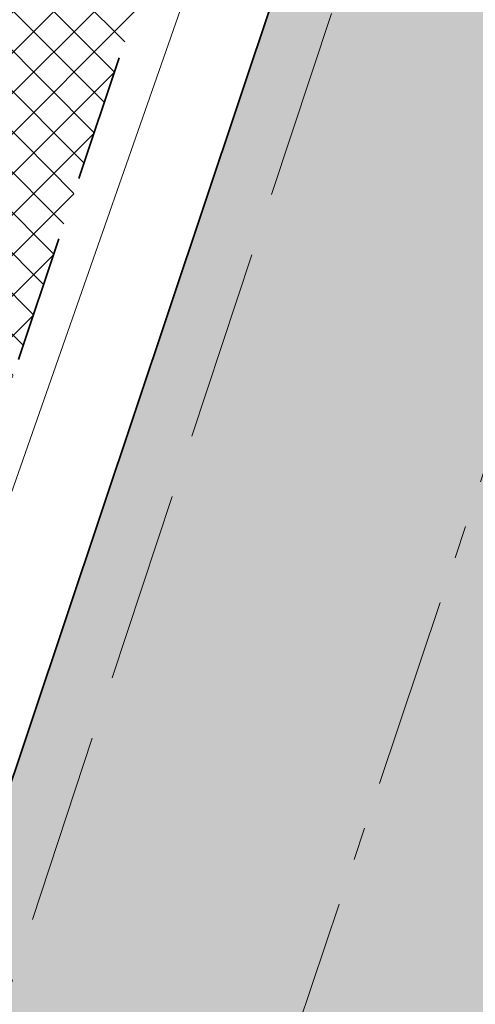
# Model space of a CAD drawing. Header units: metres. Extents: x 6599594 to 6600699, y 5687867 to 5691114.
# Tile 205 of 256: x 6599962.85 to 6599966.43, y 5688901.79 to 5688909.53. Entities that reach past the tile are written whole.
import ezdxf

# ---------------------------------------------------------------- set-up
doc = ezdxf.new("R2010")
doc.units = ezdxf.units.M
doc.header["$MEASUREMENT"] = 0
for name, pattern in [('1', [0]), ('3_EGJE', [2.5, 1.5, -0.3700000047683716, 0.2600001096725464, -0.369999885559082]), ('BUG', [1.5, 1, -0.5]), ('L_0_06', [2, 1.5, -0.5])]:
    doc.linetypes.add(name, pattern=pattern)
for name, color, linetype, lineweight in [('_kolor chodnik', 50, '1', 5), ('_kolor jezdnia', 4, '1', 0), ('_kolor pobocze', 211, '1', 5), ('_kolor zjazdy kostka', 7, '1', 5), ('_kolor ścieżka @ 1', 10, '1', 0), ('_kraweznik', 7, 'CONTINUOUS', 35), ('_obrzeze', 10, 'BUG', 35), ('_os', 7, '3_EGJE', 13), ('OT_Komunikacja', 7, 'CONTINUOUS', 0)]:
    doc.layers.add(name, color=color, linetype=linetype, lineweight=lineweight)
pattern_1 = [(45, (0, 0), (-0.1414213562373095, 0.1414213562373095), []), (135, (0, 0), (-0.1414213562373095, -0.1414213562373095), [])]

msp = doc.modelspace()

# ---------------------------------------------------------------- hatches: boundary and pattern name
at = {"layer": '_kolor chodnik'}
h = msp.add_hatch(dxfattribs=at)
h.set_pattern_fill('ANSI37', color=256, scale=1.6)
h.set_pattern_definition(pattern_1)
h.paths.add_polyline_path([(6599849.938171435, 5688542.085872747), (6599852.232147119, 5688548.938742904), (6599853.573135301, 5688548.489851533), (6599853.827082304, 5688549.248475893), (6599851.793849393, 5688549.929093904), (6599849.895278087, 5688548.982823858), (6599847.823506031, 5688542.793750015)])
edge = h.paths.add_edge_path()
edge.add_line((6600018.106075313, 5689087.454911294), (6600022.42781917, 5689091.229234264))
edge.add_line((6600022.42781917, 5689091.229234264), (6600020.233254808, 5689093.742094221))
edge.add_line((6600020.233254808, 5689093.742094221), (6600017.159471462, 5689091.057656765))
edge.add_arc((6600023.275194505, 5689085.385140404), 8.34143334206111, 137.1531558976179, 148.8016577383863)
edge.add_line((6600016.140105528, 5689089.706021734), (6600018.106075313, 5689087.454911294))
h.paths.add_polyline_path([(6600038.501784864, 5689187.59229436), (6600037.906968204, 5689187.700586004), (6600037.638296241, 5689186.224843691), (6600038.240083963, 5689186.115282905)])
h.paths.add_polyline_path([(6600069.098302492, 5689360.276020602), (6600068.321239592, 5689360.413462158), (6600068.064048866, 5689358.936495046), (6600068.836639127, 5689358.799546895)])
h.paths.add_polyline_path([(6600082.393785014, 5689362.950258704), (6600082.941124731, 5689366.103121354), (6600081.481377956, 5689366.361351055), (6600080.923159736, 5689363.210828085)])
h.paths.add_polyline_path([(6600074.022236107, 5689388.065861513), (6600072.983907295, 5689388.249860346), (6600072.723374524, 5689386.772538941), (6600073.760538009, 5689386.588865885)])
h.paths.add_polyline_path([(6600105.602402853, 5689486.45426531), (6600106.738797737, 5689489.760539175), (6600105.28818975, 5689490.281952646), (6600104.132785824, 5689486.965912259)])
h.paths.add_polyline_path([(6600132.519778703, 5689678.737346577), (6600131.636986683, 5689678.922259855), (6600131.330470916, 5689677.453953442), (6600132.212256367, 5689677.269208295)])
h.paths.add_polyline_path([(6600156.649397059, 5689798.7449027), (6600156.48800471, 5689797.95886096), (6600157.450195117, 5689797.757316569), (6600157.615023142, 5689798.542205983)])
h.paths.add_polyline_path([(6600189.055358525, 5689948.643107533), (6600187.902868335, 5689948.884512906), (6600187.600024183, 5689947.417400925), (6600188.748131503, 5689947.176379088)])
edge = h.paths.add_edge_path()
edge.add_line((6600204.459383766, 5690032.969035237), (6600204.153258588, 5690031.227801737))
edge.add_arc((6600202.328347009, 5690027.299936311), 4.331100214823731, 41.853001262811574, 65.08011546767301, ccw=False)
edge.add_arc((6600032.903931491, 5690051.979071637), 174.020003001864, 352.8070218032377, 353.495463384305)
edge.add_arc((6600202.372679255, 5690027.343587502), 5.999999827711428, 55.12102442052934, 69.64815978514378)
edge = h.paths.add_edge_path()
edge.add_line((6600205.046027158, 5690040.265402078), (6600204.972740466, 5690038.483452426))
edge.add_arc((6600203.986269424, 5690044.401803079), 5.999999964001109, 279.4630688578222, 294.9140560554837)
edge.add_line((6600206.513819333, 5690038.960158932), (6600206.607027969, 5690041.030672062))
edge.add_arc((6600203.986269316, 5690044.401803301), 4.270000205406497, 284.3702444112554, 307.86193139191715, ccw=False)
edge = h.paths.add_edge_path()
edge.add_arc((6600203.547470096, 5690044.558759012), 6.446878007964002, 324.43500910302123, 356.20133685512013, ccw=False)
edge.add_arc((6600203.986269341, 5690044.401803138), 6.000000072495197, 323.2169970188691, 357.4193489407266)
h.paths.add_polyline_path([(6600208.910055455, 5690121.713696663), (6600208.146285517, 5690121.748120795), (6600207.125602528, 5690121.794124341), (6600209.971605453, 5690121.665851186)])
edge = h.paths.add_edge_path()
edge.add_line((6600238.769818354, 5690481.648294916), (6600240.338176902, 5690490.87374652))
edge.add_line((6600240.338176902, 5690490.87374652), (6600241.251295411, 5690510.829461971))
edge.add_line((6600241.251295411, 5690510.829461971), (6600239.524022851, 5690510.928942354))
edge.add_line((6600239.524022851, 5690510.928942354), (6600238.633343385, 5690491.167757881))
edge.add_line((6600238.633343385, 5690491.167757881), (6600234.579716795, 5690467.661262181))
edge.add_line((6600234.579716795, 5690467.661262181), (6600234.449796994, 5690464.966873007))
edge.add_arc((6600242.443669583, 5690464.607462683), 8.001948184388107, 177.4256737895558, 268.2543056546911)
edge.add_line((6600242.199903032, 5690456.609228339), (6600242.216657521, 5690457.359274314))
edge.add_line((6600242.216657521, 5690457.359274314), (6600242.305257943, 5690458.836738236))
edge.add_arc((6600242.444504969, 5690464.607952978), 5.772894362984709, 177.0298084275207, 268.6178439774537, ccw=False)
edge.add_line((6600236.679365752, 5690464.907083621), (6600236.951876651, 5690470.95443634))
edge.add_line((6600236.951876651, 5690470.95443634), (6600238.15078669, 5690478.210832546))
edge.add_line((6600238.15078669, 5690478.210832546), (6600238.769818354, 5690481.648294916))
h.paths.add_polyline_path([(6600238.769818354, 5690481.648294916), (6600238.15078669, 5690478.210832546), (6600239.670056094, 5690477.930590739), (6600240.266710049, 5690481.376366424)])
edge = h.paths.add_edge_path()
edge.add_line((6600223.366500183, 5690460.339976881), (6600223.278629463, 5690457.997544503))
edge.add_arc((6600220.967166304, 5690465.656339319), 7.999999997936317, 286.7940807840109, 300.2738222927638)
edge.add_line((6600225.000231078, 5690458.747331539), (6600225.240084, 5690461.623695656))
edge.add_arc((6600221.105749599, 5690465.648640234), 5.76999998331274, 293.06724424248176, 315.7681070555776, ccw=False)
edge = h.paths.add_edge_path()
edge.add_arc((6600220.025145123, 5690444.676291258), 5.770000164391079, 37.996647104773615, 59.94382588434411, ccw=False)
edge.add_line((6600224.572175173, 5690448.22839199), (6600224.817793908, 5690451.081798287))
edge.add_arc((6600220.025145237, 5690444.676291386), 7.999999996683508, 53.19588653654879, 68.15166733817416)
edge.add_line((6600223.00235276, 5690452.101669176), (6600222.91504296, 5690449.670427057))
edge = h.paths.add_edge_path()
edge.add_arc((6600221.105749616, 5690465.648640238), 7.999999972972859, 328.0222308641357, 357.0132597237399)
edge.add_line((6600229.094882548, 5690465.23180147), (6600229.218816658, 5690467.593604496))
edge.add_line((6600229.218816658, 5690467.593604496), (6600228.218919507, 5690467.645774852))
edge.add_line((6600228.218919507, 5690467.645774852), (6600227.891778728, 5690461.411918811))
h.paths.add_polyline_path([(6600200.980142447, 5690012.236744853), (6600202.317278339, 5690011.956662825), (6600202.522293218, 5690012.935421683), (6600201.182321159, 5690013.216097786)])
h.paths.add_polyline_path([(6600196.457878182, 5689983.98337835), (6600195.202332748, 5689984.246370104), (6600194.899091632, 5689982.777335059), (6600196.150355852, 5689982.515240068)])
edge = h.paths.add_edge_path()
edge.add_line((6600112.305909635, 5689517.991018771), (6600112.691041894, 5689519.807934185))
edge.add_line((6600112.691041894, 5689519.807934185), (6600113.245521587, 5689522.423769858))
edge.add_line((6600113.245521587, 5689522.423769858), (6600111.553124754, 5689522.782507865))
edge.add_line((6600111.553124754, 5689522.782507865), (6600107.405864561, 5689503.21722655))
edge.add_line((6600107.405864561, 5689503.21722655), (6600099.494506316, 5689480.361667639))
edge.add_line((6600099.494506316, 5689480.361667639), (6600099.182814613, 5689478.891218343))
edge.add_arc((6600107.008997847, 5689477.232359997), 8.000059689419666, 168.0325629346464, 257.7529108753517)
edge.add_line((6600105.311960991, 5689469.414366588), (6600105.784990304, 5689471.593619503))
edge.add_arc((6600107.008927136, 5689477.232314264), 5.769999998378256, 168.0321375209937, 257.7533362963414, ccw=False)
edge.add_line((6600101.364343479, 5689478.42879883), (6600101.647245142, 5689479.76342708))
edge.add_line((6600101.647245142, 5689479.76342708), (6600104.132785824, 5689486.965912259))
edge.add_line((6600104.132785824, 5689486.965912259), (6600105.28818975, 5689490.281952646))
edge.add_line((6600105.28818975, 5689490.281952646), (6600108.240043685, 5689498.809726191))
edge.add_line((6600108.240043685, 5689498.809726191), (6600112.305909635, 5689517.991018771))
h.paths.add_polyline_path([(6600136.009573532, 5689645.499114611), (6600138.333647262, 5689645.012304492), (6600138.661671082, 5689646.578318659), (6600134.869459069, 5689647.372651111)])
at = {"layer": '_kolor jezdnia'}
h = msp.add_hatch(dxfattribs=at)
h.set_pattern_fill('ANSI37', color=4, scale=3.5)
h.set_pattern_definition([(45, (0, 0), (-0.3093592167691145, 0.3093592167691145), []), (135, (0, 0), (-0.3093592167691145, -0.3093592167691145), [])])
edge = h.paths.add_edge_path()
edge.add_line((6599833.066047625, 5688539.933393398), (6599850.649511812, 5688527.983462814))
edge.add_arc((6599857.337592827, 5688536.653968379), 10.95025544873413, 169.5012687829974, 232.3548431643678, ccw=False)
edge.add_arc((6599858.085851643, 5688536.618142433), 11.69295282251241, 162.2507788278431, 169.9967502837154, ccw=False)
edge.add_line((6599846.949484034, 5688540.182754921), (6599847.823506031, 5688542.793750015))
edge.add_line((6599847.823506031, 5688542.793750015), (6599849.895278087, 5688548.982823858))
edge.add_line((6599849.895278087, 5688548.982823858), (6599852.434748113, 5688556.56906746))
edge.add_line((6599852.434748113, 5688556.56906746), (6599928.48625871, 5688783.760284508))
edge.add_line((6599928.48625871, 5688783.760284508), (6599931.025728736, 5688791.34652811))
edge.add_line((6599931.025728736, 5688791.34652811), (6599996.657773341, 5688987.411326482))
edge.add_line((6599996.657773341, 5688987.411326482), (6599999.197243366, 5688994.997570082))
edge.add_line((6599999.197243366, 5688994.997570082), (6600021.930100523, 5689062.908193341))
edge.add_line((6600021.930100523, 5689062.908193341), (6600017.620224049, 5689067.371531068))
edge.add_line((6600017.620224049, 5689067.371531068), (6600016.714558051, 5689064.654078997))
edge.add_line((6600016.714558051, 5689064.654078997), (6600012.423620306, 5689051.835617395))
edge.add_line((6600012.423620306, 5689051.835617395), (6600009.884150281, 5689044.249373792))
edge.add_line((6600009.884150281, 5689044.249373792), (6599977.53516164, 5688947.612159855))
edge.add_line((6599977.53516164, 5688947.612159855), (6599974.995691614, 5688940.025916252))
edge.add_line((6599974.995691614, 5688940.025916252), (6599942.096912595, 5688841.746295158))
edge.add_line((6599942.096912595, 5688841.746295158), (6599939.557442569, 5688834.160051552))
edge.add_line((6599939.557442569, 5688834.160051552), (6599882.679288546, 5688664.246042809))
edge.add_line((6599882.679288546, 5688664.246042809), (6599880.139818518, 5688656.659799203))
edge.add_line((6599880.139818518, 5688656.659799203), (6599852.46454386, 5688573.984527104))
edge.add_line((6599852.46454386, 5688573.984527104), (6599842.470137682, 5688544.127903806))
edge.add_arc((6599835.706422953, 5688546.652910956), 7.219660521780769, 248.5480913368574, 339.52856074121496, ccw=False)
h.paths.add_polyline_path([(6600044.653202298, 5689172.271628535), (6600046.276244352, 5689181.431901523), (6600047.759199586, 5689189.801539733), (6600051.0603021, 5689208.432603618), (6600052.368792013, 5689215.817578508), (6600054.808584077, 5689229.587499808), (6600056.11707399, 5689236.972474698), (6600057.346666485, 5689243.912161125), (6600058.655146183, 5689251.297078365), (6600058.831439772, 5689252.292060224), (6600060.098987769, 5689259.445963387), (6600060.139929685, 5689259.677035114), (6600061.407468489, 5689266.830886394), (6600072.329030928, 5689328.470998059), (6600073.637511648, 5689335.855921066), (6600077.337304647, 5689356.73715072), (6600078.820259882, 5689365.106788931), (6600081.142794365, 5689378.214921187), (6600082.538516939, 5689386.092227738), (6600095.187867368, 5689457.483787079), (6600091.082877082, 5689465.8405575), (6600089.043088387, 5689454.328211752), (6600087.870641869, 5689447.711051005), (6600087.560133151, 5689445.958573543), (6600086.562151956, 5689440.326076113), (6600082.433200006, 5689417.022719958), (6600080.95024477, 5689408.65308175), (6600077.202698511, 5689387.502337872), (6600075.719743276, 5689379.132699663), (6600073.469199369, 5689366.430874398), (6600071.986244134, 5689358.061236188), (6600069.98686466, 5689346.776955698), (6600068.591142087, 5689338.899649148), (6600065.559290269, 5689321.78820693), (6600064.163567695, 5689313.910900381), (6600059.719426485, 5689288.828650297), (6600058.323703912, 5689280.951343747), (6600057.563846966, 5689276.662793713), (6600056.168124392, 5689268.785487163), (6600054.804920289, 5689261.091711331), (6600053.409197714, 5689253.21440478), (6600053.264817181, 5689252.399536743), (6600051.869094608, 5689244.522230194), (6600051.183555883, 5689240.653124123), (6600049.787833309, 5689232.775817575), (6600046.593849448, 5689214.749319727), (6600045.198126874, 5689206.872013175), (6600044.41754409, 5689202.466488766), (6600042.934588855, 5689194.096850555), (6600036.429952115, 5689157.38538759), (6600034.946996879, 5689149.01574938), (6600030.579776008, 5689124.367629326), (6600027.529365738, 5689107.151445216), (6600024.895072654, 5689094.014582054), (6600030.583685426, 5689094.264316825), (6600032.945013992, 5689106.191885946), (6600043.170247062, 5689163.901990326)])
edge = h.paths.add_edge_path()
edge.add_line((6600111.106812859, 5689535.144351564), (6600111.256844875, 5689535.85214863))
edge.add_line((6600111.256844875, 5689535.85214863), (6600112.915748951, 5689543.678261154))
edge.add_line((6600112.915748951, 5689543.678261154), (6600117.304772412, 5689564.384094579))
edge.add_line((6600117.304772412, 5689564.384094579), (6600119.067357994, 5689572.699339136))
edge.add_line((6600119.067357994, 5689572.699339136), (6600120.087667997, 5689577.512794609))
edge.add_line((6600120.087667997, 5689577.512794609), (6600121.642890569, 5689584.849775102))
edge.add_line((6600121.642890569, 5689584.849775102), (6600128.436769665, 5689616.900852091))
edge.add_line((6600128.436769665, 5689616.900852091), (6600129.991992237, 5689624.237832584))
edge.add_line((6600129.991992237, 5689624.237832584), (6600132.660554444, 5689636.827148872))
edge.add_line((6600132.660554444, 5689636.827148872), (6600133.208838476, 5689639.444704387))
edge.add_line((6600133.208838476, 5689639.444704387), (6600134.848957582, 5689647.274775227))
edge.add_line((6600134.848957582, 5689647.274775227), (6600138.97649476, 5689666.979995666))
edge.add_line((6600138.97649476, 5689666.979995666), (6600140.51410642, 5689674.320687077))
edge.add_line((6600140.51410642, 5689674.320687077), (6600145.209128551, 5689696.735129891))
edge.add_line((6600145.209128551, 5689696.735129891), (6600146.746740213, 5689704.075821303))
edge.add_line((6600146.746740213, 5689704.075821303), (6600151.462308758, 5689726.588354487))
edge.add_line((6600151.462308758, 5689726.588354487), (6600152.999920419, 5689733.929045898))
edge.add_line((6600152.999920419, 5689733.929045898), (6600155.244070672, 5689744.642813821))
edge.add_line((6600155.244070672, 5689744.642813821), (6600156.781682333, 5689751.983505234))
edge.add_line((6600156.781682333, 5689751.983505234), (6600161.635515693, 5689775.156126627))
edge.add_line((6600161.635515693, 5689775.156126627), (6600163.378142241, 5689783.475576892))
edge.add_line((6600163.378142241, 5689783.475576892), (6600163.850769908, 5689785.731942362))
edge.add_line((6600163.850769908, 5689785.731942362), (6600167.028500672, 5689800.902704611))
edge.add_line((6600167.028500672, 5689800.902704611), (6600179.49088801, 5689860.399222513))
edge.add_line((6600179.49088801, 5689860.399222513), (6600181.233514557, 5689868.718672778))
edge.add_line((6600181.233514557, 5689868.718672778), (6600181.84713393, 5689871.648144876))
edge.add_line((6600181.84713393, 5689871.648144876), (6600183.384745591, 5689878.988836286))
edge.add_line((6600183.384745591, 5689878.988836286), (6600184.935818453, 5689886.393792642))
edge.add_line((6600184.935818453, 5689886.393792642), (6600186.575937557, 5689894.223863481))
edge.add_line((6600186.575937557, 5689894.223863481), (6600194.05133812, 5689929.912074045))
edge.add_line((6600194.05133812, 5689929.912074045), (6600195.691457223, 5689937.742144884))
edge.add_line((6600195.691457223, 5689937.742144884), (6600202.915799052, 5689972.231779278))
edge.add_line((6600202.915799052, 5689972.231779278), (6600204.555918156, 5689980.061850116))
edge.add_line((6600204.555918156, 5689980.061850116), (6600206.062781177, 5689987.255744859))
edge.add_line((6600206.062781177, 5689987.255744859), (6600207.702900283, 5689995.085815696))
edge.add_line((6600207.702900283, 5689995.085815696), (6600210.232559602, 5690007.162628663))
edge.add_line((6600210.232559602, 5690007.162628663), (6600211.694938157, 5690014.144150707))
edge.add_arc((6600028.177652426, 5690052.584442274), 187.5000004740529, 348.1696294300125, 357.4195276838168)
edge.add_line((6600215.487522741, 5690044.142720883), (6600208.310270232, 5690026.480446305))
edge.add_arc((6600032.903933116, 5690051.97907145), 177.2500013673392, 348.1696294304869, 351.7289130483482, ccw=False)
edge.add_line((6600206.38894146, 5690015.640182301), (6600205.966941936, 5690013.625519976))
edge.add_line((6600205.966941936, 5690013.625519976), (6600204.326822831, 5690005.795449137))
edge.add_line((6600204.326822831, 5690005.795449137), (6600197.076961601, 5689971.183982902))
edge.add_line((6600197.076961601, 5689971.183982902), (6600195.334335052, 5689962.864532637))
edge.add_line((6600195.334335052, 5689962.864532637), (6600193.44722506, 5689953.855305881))
edge.add_line((6600193.44722506, 5689953.855305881), (6600191.909227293, 5689946.512771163))
edge.add_line((6600191.909227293, 5689946.512771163), (6600185.496844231, 5689915.899498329))
edge.add_line((6600185.496844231, 5689915.899498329), (6600183.856521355, 5689908.068454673))
edge.add_line((6600183.856521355, 5689908.068454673), (6600182.066605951, 5689899.523243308))
edge.add_line((6600182.066605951, 5689899.523243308), (6600180.32407057, 5689891.204228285))
edge.add_line((6600180.32407057, 5689891.204228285), (6600174.320344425, 5689862.541919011))
edge.add_line((6600174.320344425, 5689862.541919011), (6600172.577809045, 5689854.222903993))
edge.add_line((6600172.577809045, 5689854.222903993), (6600163.663810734, 5689811.666703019))
edge.add_line((6600163.663810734, 5689811.666703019), (6600162.023782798, 5689803.837067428))
edge.add_line((6600162.023782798, 5689803.837067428), (6600160.924220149, 5689798.587659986))
edge.add_line((6600160.924220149, 5689798.587659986), (6600159.279208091, 5689790.734229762))
edge.add_line((6600159.279208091, 5689790.734229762), (6600157.107250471, 5689780.365115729))
edge.add_line((6600157.107250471, 5689780.365115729), (6600155.462238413, 5689772.511685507))
edge.add_line((6600155.462238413, 5689772.511685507), (6600153.380318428, 5689762.572418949))
edge.add_line((6600153.380318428, 5689762.572418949), (6600151.735124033, 5689754.718118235))
edge.add_line((6600151.735124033, 5689754.718118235), (6600148.586504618, 5689739.686336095))
edge.add_line((6600148.586504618, 5689739.686336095), (6600146.885007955, 5689731.563243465))
edge.add_line((6600146.885007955, 5689731.563243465), (6600141.75088822, 5689707.052510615))
edge.add_line((6600141.75088822, 5689707.052510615), (6600140.110896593, 5689699.223048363))
edge.add_line((6600140.110896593, 5689699.223048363), (6600133.483561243, 5689667.583574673))
edge.add_line((6600133.483561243, 5689667.583574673), (6600131.860394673, 5689659.834436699))
edge.add_line((6600131.860394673, 5689659.834436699), (6600131.740984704, 5689659.26436315))
edge.add_line((6600131.740984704, 5689659.26436315), (6600130.117814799, 5689651.515209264))
edge.add_line((6600130.117814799, 5689651.515209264), (6600127.27873359, 5689637.961189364))
edge.add_line((6600127.27873359, 5689637.961189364), (6600126.924568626, 5689636.290366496))
edge.add_line((6600126.924568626, 5689636.290366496), (6600125.166244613, 5689627.995226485))
edge.add_line((6600125.166244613, 5689627.995226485), (6600118.009503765, 5689594.232298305))
edge.add_line((6600118.009503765, 5689594.232298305), (6600116.25117975, 5689585.937158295))
edge.add_line((6600116.25117975, 5689585.937158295), (6600113.665314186, 5689573.737975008))
edge.add_line((6600113.665314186, 5689573.737975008), (6600111.898534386, 5689565.402943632))
edge.add_line((6600111.898534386, 5689565.402943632), (6600104.889982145, 5689532.339115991))
edge.add_line((6600104.889982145, 5689532.339115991), (6600103.22663594, 5689524.492047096))
edge.add_line((6600103.22663594, 5689524.492047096), (6600096.623876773, 5689493.342605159))
edge.add_line((6600096.623876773, 5689493.342605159), (6600094.968986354, 5689485.535427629))
edge.add_line((6600094.968986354, 5689485.535427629), (6600094.300101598, 5689482.379870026))
edge.add_line((6600094.300101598, 5689482.379870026), (6600099.182814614, 5689478.891218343))
edge.add_line((6600099.182814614, 5689478.891218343), (6600099.494506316, 5689480.361667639))
edge.add_line((6600099.494506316, 5689480.361667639), (6600111.106812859, 5689535.144351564))
edge = h.paths.add_edge_path()
edge.add_arc((6600239.213891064, 5690851.400367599), 10.00000000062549, -2.8342403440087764, 76.13703556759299, ccw=False)
edge.add_line((6600249.201658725, 5690850.905901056), (6600249.082723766, 5690848.503524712))
edge.add_line((6600249.082723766, 5690848.503524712), (6600247.016487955, 5690806.767468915))
edge.add_line((6600247.016487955, 5690806.767468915), (6600246.092398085, 5690789.152178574))
edge.add_line((6600246.092398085, 5690789.152178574), (6600233.768116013, 5690572.015170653))
edge.add_line((6600233.768116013, 5690572.015170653), (6600228.959056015, 5690465.296202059))
edge.add_line((6600228.959056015, 5690465.296202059), (6600234.588724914, 5690465.017134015))
edge.add_line((6600234.588724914, 5690465.017134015), (6600239.262540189, 5690571.767576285))
edge.add_line((6600239.262540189, 5690571.767576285), (6600252.50503885, 5690806.400146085))
edge.add_line((6600252.50503885, 5690806.400146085), (6600254.569211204, 5690848.094521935))
edge.add_arc((6600262.559425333, 5690847.6989487), 7.999999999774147, 76.13703557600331, 177.1657596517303, ccw=False)
edge.add_line((6600264.476229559, 5690855.465921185), (6600241.609896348, 5690861.109083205))
edge = h.paths.add_edge_path()
edge.add_line((6600250.031475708, 5690451.625307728), (6600250.231741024, 5690455.772579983))
edge.add_line((6600250.231741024, 5690455.772579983), (6600246.257763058, 5690456.417303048))
edge.add_line((6600246.257763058, 5690456.417303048), (6600242.171761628, 5690456.61060902))
edge.add_arc((6600242.563100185, 5690464.586983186), 7.985968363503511, 176.9123644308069, 267.1911945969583, ccw=False)
edge.add_line((6600234.588724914, 5690465.017134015), (6600228.959056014, 5690465.296202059))
edge.add_arc((6600220.965133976, 5690465.657286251), 8.002072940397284, 267.8289300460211, 357.413716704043, ccw=False)
edge.add_line((6600220.661989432, 5690457.660957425), (6600212.406915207, 5690458.119572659))
edge.add_line((6600212.406915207, 5690458.119572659), (6600208.431872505, 5690457.817501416))
edge.add_line((6600208.431872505, 5690457.817501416), (6600208.233912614, 5690454.548331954))
edge.add_line((6600208.233912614, 5690454.548331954), (6600212.129565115, 5690453.127270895))
edge.add_line((6600212.129565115, 5690453.127270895), (6600218.640548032, 5690452.76554962))
edge.add_line((6600218.640548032, 5690452.76554962), (6600216.486747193, 5690452.885205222))
edge.add_line((6600216.486747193, 5690452.885205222), (6600220.468905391, 5690452.663974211))
edge.add_arc((6600220.025145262, 5690444.676291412), 7.99999997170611, -0.3386579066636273, 86.8201700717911, ccw=False)
edge.add_line((6600228.025005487, 5690444.629006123), (6600227.803602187, 5690439.649256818))
edge.add_line((6600227.803602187, 5690439.649256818), (6600226.885525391, 5690435.936828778))
edge.add_line((6600226.885525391, 5690435.936828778), (6600225.534849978, 5690405.967249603))
edge.add_line((6600225.534849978, 5690405.967249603), (6600226.115199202, 5690402.187514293))
edge.add_line((6600226.115199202, 5690402.187514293), (6600213.445139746, 5690121.008786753))
edge.add_line((6600213.445139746, 5690121.008786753), (6600213.352800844, 5690118.960058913))
edge.add_line((6600213.352800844, 5690118.960058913), (6600209.980184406, 5690044.131649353))
edge.add_arc((6600203.98626942, 5690044.401803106), 5.999999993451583, 257.4162346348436, 357.41934921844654, ccw=False)
edge.add_line((6600202.679069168, 5690038.545931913), (6600201.589735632, 5690033.666039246))
edge.add_line((6600201.589735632, 5690033.666039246), (6600203.67987942, 5690033.199458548))
edge.add_arc((6600202.372679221, 5690027.343587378), 5.999999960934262, -8.27108729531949, 77.41623506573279, ccw=False)
edge.add_line((6600208.310270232, 5690026.480446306), (6600215.487522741, 5690044.142720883))
edge.add_line((6600215.487522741, 5690044.142720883), (6600216.199687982, 5690059.9446614))
edge.add_line((6600216.199687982, 5690059.9446614), (6600216.537356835, 5690067.437056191))
edge.add_line((6600216.537356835, 5690067.437056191), (6600223.893528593, 5690230.66011469))
edge.add_line((6600223.893528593, 5690230.66011469), (6600224.231197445, 5690238.152509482))
edge.add_line((6600224.231197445, 5690238.152509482), (6600233.507835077, 5690443.987992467))
edge.add_arc((6600241.499722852, 5690443.627812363), 7.999999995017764, 87.29208981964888, 177.4195277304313, ccw=False)
edge.add_line((6600241.877677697, 5690451.618879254), (6600246.021541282, 5690451.422886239))
edge.add_line((6600246.021541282, 5690451.422886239), (6600246.427694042, 5690451.44338883))
edge.add_line((6600246.427694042, 5690451.44338883), (6600246.79397003, 5690451.461878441))
edge.add_line((6600246.79397003, 5690451.461878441), (6600250.031475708, 5690451.625307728))
edge = h.paths.add_edge_path()
edge.add_line((6600007.33756506, 5689086.20374581), (6600006.980466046, 5689080.740822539))
edge.add_line((6600006.980466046, 5689080.740822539), (6600007.229745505, 5689080.720859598))
edge.add_line((6600007.229745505, 5689080.720859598), (6600008.093335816, 5689080.601653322))
edge.add_line((6600008.093335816, 5689080.601653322), (6600008.702681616, 5689080.53831051))
edge.add_arc((6600008.140193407, 5689070.554142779), 9.999999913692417, -18.557800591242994, 86.77547804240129, ccw=False)
edge.add_line((6600017.620224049, 5689067.371531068), (6600021.930100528, 5689062.908193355))
edge.add_arc((6599734.83819726, 5689159.011261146), 302.7499967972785, 341.4922000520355, 343.8640860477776)
edge.add_arc((6600034.895369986, 5689072.315877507), 9.581213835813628, 98.63328270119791, 164.5273290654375, ccw=False)
edge.add_line((6600033.457137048, 5689081.788529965), (6600033.832640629, 5689081.798737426))
edge.add_line((6600033.832640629, 5689081.798737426), (6600034.422462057, 5689082.05700874))
edge.add_line((6600034.422462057, 5689082.05700874), (6600036.833623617, 5689082.139040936))
edge.add_line((6600036.833623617, 5689082.139040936), (6600036.730225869, 5689087.148851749))
edge.add_line((6600036.730225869, 5689087.148851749), (6600036.579860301, 5689087.134303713))
edge.add_arc((6600036.479565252, 5689093.136286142), 6.002820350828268, 169.1687651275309, 270.9573417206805, ccw=False)
edge.add_line((6600030.583685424, 5689094.264316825), (6600024.895072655, 5689094.014582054))
edge.add_arc((6600015.200558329, 5689096.162123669), 9.929528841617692, 271.0943432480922, 347.5094668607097, ccw=False)
edge.add_arc((6600014.909438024, 5689089.646776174), 3.446070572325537, 264.4236009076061, 278.0194998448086, ccw=False)
edge.add_line((6600014.574573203, 5689086.217014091), (6600014.299554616, 5689086.232508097))
edge.add_line((6600014.299554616, 5689086.232508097), (6600010.474232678, 5689086.448019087))
edge.add_line((6600010.474232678, 5689086.448019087), (6600007.33756506, 5689086.20374581))
edge = h.paths.add_edge_path()
edge.add_line((6600105.490725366, 5689463.953528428), (6600106.927559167, 5689464.047234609))
edge.add_line((6600106.927559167, 5689464.047234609), (6600107.835, 5689468.66))
edge.add_line((6600107.835, 5689468.66), (6600105.311960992, 5689469.414366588))
edge.add_arc((6600107.008997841, 5689477.232359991), 8.000059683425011, 168.0325628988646, 257.75291091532, ccw=False)
edge.add_line((6600099.182814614, 5689478.891218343), (6600094.300101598, 5689482.379870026))
edge.add_arc((6600586.245114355, 5689378.104238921), 502.8750369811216, 168.032376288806, 169.9522165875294)
edge.add_line((6600091.082877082, 5689465.8405575), (6600095.187867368, 5689457.483787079))
edge.add_arc((6600103.065173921, 5689456.088064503), 8.000000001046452, 77.7533362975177, 169.9524553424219, ccw=False)
edge.add_line((6600104.762140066, 5689463.906012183), (6600105.490725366, 5689463.953528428))
at = {"layer": '_kolor pobocze'}
h = msp.add_hatch(dxfattribs=at)
h.set_pattern_fill('ANSI37', color=256, scale=1.6)
h.set_pattern_definition(pattern_1)
edge = h.paths.add_edge_path()
edge.add_line((6600035.926965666, 5689101.569442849), (6600036.046865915, 5689102.311543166))
edge.add_arc((6600058.171848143, 5689233.778275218), 133.3154772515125, 259.4578941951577, 260.4470163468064, ccw=False)
edge.add_line((6600033.780707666, 5689102.713067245), (6600032.142559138, 5689101.847662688))
edge.add_arc((6599734.838175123, 5689159.011266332), 302.7500195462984, 347.6801154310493, 349.11639019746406, ccw=False)
edge.add_arc((6600036.478170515, 5689093.133441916), 6.000000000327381, 167.68011541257, 271.5571101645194)
edge.add_line((6600036.64121064, 5689087.1356575), (6600036.730491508, 5689087.137804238))
edge.add_line((6600036.730491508, 5689087.137804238), (6600036.712463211, 5689087.887583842))
edge.add_line((6600036.712463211, 5689087.887583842), (6600036.559840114, 5689087.884077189))
edge.add_arc((6600036.482532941, 5689093.14290691), 5.259397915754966, 170.6455005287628, 270.8422131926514, ccw=False)
edge.add_arc((6600545.796425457, 5688991.216220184), 524.6691769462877, 167.9170060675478, 168.7028219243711, ccw=False)
edge.add_line((6600032.751078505, 5689101.044345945), (6600034.011432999, 5689101.917298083))
edge.add_line((6600034.011432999, 5689101.917298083), (6600035.926965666, 5689101.569442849))
edge = h.paths.add_edge_path()
edge.add_line((6600002.828843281, 5688994.032881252), (6600003.066918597, 5688994.74409159))
edge.add_line((6600003.066918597, 5688994.74409159), (6600001.227880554, 5688995.359703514))
edge.add_line((6600001.227880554, 5688995.359703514), (6600000.55876659, 5688996.702196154))
edge.add_line((6600000.55876659, 5688996.702196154), (6600022.641310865, 5689062.67011804))
edge.add_arc((6599734.838193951, 5689159.011262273), 303.5000002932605, 341.4922000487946, 343.8640860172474)
edge.add_arc((6600035.267451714, 5689072.092773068), 9.250000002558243, 91.55711016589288, 163.8640860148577, ccw=False)
edge.add_line((6600035.016098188, 5689081.339357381), (6600036.868703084, 5689081.389717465))
edge.add_line((6600036.868703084, 5689081.389717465), (6600036.850674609, 5689082.139504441))
edge.add_line((6600036.850674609, 5689082.139504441), (6600034.99571817, 5689082.089080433))
edge.add_arc((6600035.267451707, 5689072.092773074), 9.999999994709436, 91.55711014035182, 163.8640860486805)
edge.add_arc((6599734.838192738, 5689159.011262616), 302.7500015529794, 341.4922000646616, 343.8640860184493, ccw=False)
edge.add_line((6600021.930100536, 5689062.908193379), (6599999.748942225, 5688996.645678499))
edge.add_line((6599999.748942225, 5688996.645678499), (6600000.695212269, 5688994.747107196))
edge.add_line((6600000.695212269, 5688994.747107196), (6600002.828843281, 5688994.032881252))
h.paths.add_polyline_path([(6599971.7492186, 5688907.297112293), (6599971.084233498, 5688908.631320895), (6599997.822068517, 5688988.526766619), (6599999.164561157, 5688989.195880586), (6600001.003599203, 5688988.580268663), (6600001.241674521, 5688989.291479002), (6599999.108043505, 5688990.005704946), (6599997.209472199, 5688989.059434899), (6599970.270280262, 5688908.583087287), (6599971.216550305, 5688906.684515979), (6599973.350181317, 5688905.970290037), (6599973.588256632, 5688906.681500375)])
h.paths.add_polyline_path([(6599932.504667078, 5688790.060553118), (6599931.835553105, 5688791.403045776), (6599968.343406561, 5688900.4641754), (6599969.685899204, 5688901.133289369), (6599971.524937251, 5688900.517677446), (6599971.763012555, 5688901.228887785), (6599969.629381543, 5688901.94311373), (6599967.730810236, 5688900.996843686), (6599931.025728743, 5688791.34652811), (6599931.971998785, 5688789.447956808), (6599934.105629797, 5688788.73373086), (6599934.343705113, 5688789.4449412)])
at = {"layer": '_kolor zjazdy kostka'}
h = msp.add_hatch(dxfattribs=at)
h.set_pattern_fill('ANSI37', color=256, scale=1.6)
h.set_pattern_definition(pattern_1)
h.paths.add_polyline_path([(6600244.137440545, 5690813.934732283), (6600242.369522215, 5690814.022127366), (6600242.097568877, 5690808.528921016), (6600243.865482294, 5690808.441426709)])
h.paths.add_polyline_path([(6600247.012128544, 5690806.679412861), (6600247.442736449, 5690815.377295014), (6600247.393289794, 5690814.378518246), (6600247.113277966, 5690808.722537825)])
h.paths.add_polyline_path([(6600242.297085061, 5690788.088808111), (6600240.958726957, 5690788.155683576), (6600240.648818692, 5690782.664569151), (6600241.987258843, 5690782.599147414)])
h.paths.add_polyline_path([(6600245.558275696, 5690780.919298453), (6600246.037231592, 5690789.405686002), (6600244.985820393, 5690788.453468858), (6600244.612601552, 5690781.981345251)])
h.paths.add_polyline_path([(6600241.348405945, 5690723.711515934), (6600242.272017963, 5690722.691689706), (6600242.749709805, 5690731.155680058), (6600241.698138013, 5690730.203317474), (6600241.472690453, 5690726.27550499)])
h.paths.add_polyline_path([(6600225.772794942, 5690394.589141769), (6600224.731429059, 5690393.637598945), (6600224.461246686, 5690387.644646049), (6600225.412923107, 5690386.603142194)])
h.paths.add_polyline_path([(6600223.012390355, 5690333.280720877), (6600223.372595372, 5690341.272607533), (6600222.32835346, 5690340.318436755), (6600222.058239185, 5690334.324941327)])
h.paths.add_polyline_path([(6600215.496388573, 5690166.390602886), (6600215.856593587, 5690174.382489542), (6600214.812834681, 5690173.428760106), (6600214.542018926, 5690167.435062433)])
h.paths.add_polyline_path([(6600212.446537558, 5690121.053392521), (6600213.399499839, 5690120.010473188), (6600213.788744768, 5690128.503024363), (6600212.745135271, 5690127.54943145)])
h.paths.add_polyline_path([(6600209.977420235, 5690121.665589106), (6600210.225142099, 5690127.162117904), (6600207.346107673, 5690127.291879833), (6600207.119593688, 5690121.794395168)])
h.paths.add_polyline_path([(6600207.950178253, 5690070.725854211), (6600204.880846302, 5690070.828947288), (6600204.643784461, 5690065.333808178), (6600207.702521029, 5690065.204598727)])
h.paths.add_polyline_path([(6600200.981479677, 5690012.236464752), (6600199.969248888, 5690007.339980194), (6600201.282587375, 5690007.064882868), (6600202.31726072, 5690011.956666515)])
h.paths.add_polyline_path([(6600193.613960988, 5689970.406358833), (6600192.398010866, 5689970.660657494), (6600191.286205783, 5689965.274578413), (6600192.486379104, 5689965.023185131)])
h.paths.add_polyline_path([(6600189.061271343, 5689948.671423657), (6600189.98413328, 5689953.050774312), (6600188.818902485, 5689953.32186217), (6600187.908781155, 5689948.91282903)])
h.paths.add_polyline_path([(6600180.976201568, 5689915.317449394), (6600179.952861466, 5689910.421322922), (6600181.008474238, 5689910.200199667), (6600182.033843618, 5689915.09540201)])
h.paths.add_polyline_path([(6600176.508279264, 5689893.538690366), (6600177.476023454, 5689893.335973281), (6600178.603605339, 5689898.719146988), (6600177.636002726, 5689898.922290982)])
h.paths.add_polyline_path([(6600179.28182965, 5689859.401159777), (6600180.522246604, 5689860.211927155), (6600181.057490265, 5689860.561775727), (6600183.598022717, 5689860.029600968), (6600184.726606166, 5689865.412570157), (6600182.186324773, 5689865.943033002), (6600181.604764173, 5689866.832779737), (6600181.024456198, 5689867.720610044)])
h.paths.add_polyline_path([(6600160.200810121, 5689810.862606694), (6600159.232772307, 5689811.065842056), (6600158.207991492, 5689806.171529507), (6600159.175735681, 5689805.968812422)])
h.paths.add_polyline_path([(6600156.49391753, 5689797.987177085), (6600155.463416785, 5689793.068691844), (6600156.431160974, 5689792.865974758), (6600157.461419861, 5689797.784520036)])
edge = h.paths.add_edge_path()
edge.add_arc((6600173.111981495, 5689800.679690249), 5.999999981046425, 204.673115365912, 239.5411154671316, ccw=False)
edge.add_arc((6600173.162096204, 5689800.685330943), 6.047914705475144, 168.3203586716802, 204.5234866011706, ccw=False)
edge.add_line((6600167.239404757, 5689801.9096668), (6600163.651667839, 5689784.781499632))
edge.add_arc((6600169.524220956, 5689783.551410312), 5.999999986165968, 139.2146049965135, 168.1696294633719, ccw=False)
edge.add_arc((6600169.524220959, 5689783.551410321), 5.999999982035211, 96.80962310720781, 139.2146050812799, ccw=False)
edge.add_line((6600168.812796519, 5689789.509083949), (6600170.070461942, 5689795.507731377))
h.paths.add_polyline_path([(6600163.526364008, 5689776.866746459), (6600166.051243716, 5689776.337874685), (6600167.179826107, 5689781.720838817), (6600164.653945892, 5689782.249920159), (6600163.941148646, 5689783.340449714), (6600163.493329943, 5689784.025580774), (6600161.750703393, 5689775.706130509), (6600162.438017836, 5689776.155376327)])
h.paths.add_polyline_path([(6600152.614191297, 5689774.643430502), (6600153.639138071, 5689779.536616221), (6600152.646757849, 5689779.744928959), (6600151.646447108, 5689774.846147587)])
h.paths.add_polyline_path([(6600150.121074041, 5689767.466820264), (6600148.177624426, 5689758.16795459), (6600149.115997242, 5689757.971390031), (6600151.066362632, 5689767.268392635)])
h.paths.add_polyline_path([(6600142.970741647, 5689739.332500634), (6600141.888449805, 5689734.142420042), (6600144.036614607, 5689733.695518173), (6600145.123068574, 5689738.882330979)])
h.paths.add_polyline_path([(6600136.256357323, 5689701.052153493), (6600137.154085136, 5689700.864096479), (6600138.287960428, 5689706.274871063), (6600137.386492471, 5689706.464182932)])
h.paths.add_polyline_path([(6600130.081494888, 5689667.099389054), (6600129.212847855, 5689667.281639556), (6600128.083282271, 5689661.898895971), (6600128.953953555, 5689661.716447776)])
h.paths.add_polyline_path([(6600128.397394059, 5689659.030340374), (6600127.554144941, 5689659.207226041), (6600126.49340855, 5689653.810049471), (6600127.269860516, 5689653.647397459)])
h.paths.add_polyline_path([(6600134.990411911, 5689640.633636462), (6600137.30714639, 5689640.148363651), (6600138.339560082, 5689645.040620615), (6600136.015486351, 5689645.500958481), (6600135.435178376, 5689646.388788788), (6600134.8548704, 5689647.276619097), (6600133.214751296, 5689639.446548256), (6600134.102581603, 5689640.026856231)])
h.paths.add_polyline_path([(6600122.164164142, 5689634.294831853), (6600121.024067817, 5689628.914244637), (6600122.015114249, 5689628.705875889), (6600123.155614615, 5689634.086346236)])
h.paths.add_polyline_path([(6600114.54207576, 5689593.450769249), (6600113.493359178, 5689593.398339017), (6600112.364315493, 5689588.045694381), (6600113.29076438, 5689587.54753241)])
h.paths.add_polyline_path([(6600110.194543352, 5689572.941097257), (6600109.20781945, 5689573.148880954), (6600108.067717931, 5689567.768269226), (6600109.05014319, 5689567.535215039)])
h.paths.add_polyline_path([(6600119.083213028, 5689565.540446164), (6600119.089125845, 5689565.542290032), (6600121.462438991, 5689565.065690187), (6600122.598093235, 5689570.447168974), (6600120.229622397, 5689570.949214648), (6600119.651446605, 5689571.8119627), (6600119.073270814, 5689572.727655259), (6600117.310757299, 5689564.412754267)])
h.paths.add_polyline_path([(6600101.698666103, 5689532.937884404), (6600100.730666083, 5689533.141679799), (6600099.694214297, 5689528.250234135), (6600100.669121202, 5689528.045267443)])
h.paths.add_polyline_path([(6600094.064021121, 5689496.827028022), (6600093.080194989, 5689497.033910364), (6600092.036590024, 5689492.143967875), (6600093.038865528, 5689491.933250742)])
h.paths.add_polyline_path([(6600083.709836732, 5689453.74980843), (6600082.738586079, 5689448.336231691), (6600084.647281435, 5689448.027407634), (6600085.606840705, 5689453.416583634)])
h.paths.add_polyline_path([(6600084.434394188, 5689446.82589514), (6600083.348896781, 5689447.018140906), (6600082.567374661, 5689442.58660872), (6600083.649300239, 5689442.394910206)])
h.paths.add_polyline_path([(6600078.04194071, 5689410.721110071), (6600078.996952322, 5689416.137564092), (6600078.054833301, 5689416.304853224), (6600077.111232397, 5689410.886043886)])
h.paths.add_polyline_path([(6600072.911565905, 5689386.768652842), (6600071.960466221, 5689381.312635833), (6600072.800073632, 5689381.16322159), (6600073.766450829, 5689386.590709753)])
h.paths.add_polyline_path([(6600082.887400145, 5689379.432062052), (6600085.278102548, 5689379.03494316), (6600086.160383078, 5689383.956496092), (6600083.759726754, 5689384.355378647), (6600083.152078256, 5689385.224725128), (6600082.544429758, 5689386.094071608), (6600081.148707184, 5689378.216765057), (6600082.018053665, 5689378.824413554)])
h.paths.add_polyline_path([(6600080.731401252, 5689363.247695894), (6600080.041469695, 5689363.369939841), (6600079.433821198, 5689364.239286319), (6600078.8261727, 5689365.1086328), (6600077.343217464, 5689356.73899459), (6600078.212563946, 5689357.346643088), (6600079.081910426, 5689357.954291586), (6600081.429189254, 5689357.564866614), (6600082.388748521, 5689362.980514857)])
h.paths.add_polyline_path([(6600069.104215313, 5689360.304336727), (6600070.063917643, 5689365.720487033), (6600069.2708267, 5689365.861009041), (6600068.327152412, 5689360.441778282)])
h.paths.add_polyline_path([(6600066.550616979, 5689345.891799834), (6600065.546169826, 5689346.069805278), (6600064.677796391, 5689341.145792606), (6600065.678290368, 5689340.968483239)])
h.paths.add_polyline_path([(6600061.138656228, 5689321.077501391), (6600060.270282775, 5689316.15348863), (6600061.250715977, 5689315.979734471), (6600062.127590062, 5689320.902245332)])
h.paths.add_polyline_path([(6600055.325252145, 5689288.11325564), (6600054.456878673, 5689283.189242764), (6600055.410852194, 5689283.020177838), (6600056.283178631, 5689287.917022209)])
h.paths.add_polyline_path([(6600048.045675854, 5689182.819289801), (6600050.371939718, 5689182.407116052), (6600051.31444535, 5689187.67761207), (6600048.980409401, 5689188.064690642), (6600048.372760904, 5689188.934037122), (6600047.765112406, 5689189.803383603), (6600046.306982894, 5689181.603992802), (6600046.972918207, 5689182.069462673)])
h.paths.add_polyline_path([(6600040.943690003, 5689201.374141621), (6600039.339175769, 5689201.66987967), (6600038.429882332, 5689196.244216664), (6600039.984130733, 5689195.958493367)])
h.paths.add_polyline_path([(6600032.993704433, 5689156.473759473), (6600032.278185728, 5689156.600537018), (6600031.299242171, 5689151.188930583), (6600032.034145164, 5689151.058111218)])
h.paths.add_polyline_path([(6600026.309179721, 5689123.603833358), (6600025.417362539, 5689118.683970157), (6600026.271201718, 5689118.532684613), (6600027.143528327, 5689123.456001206)])
h.paths.add_polyline_path([(6600013.302986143, 5689054.462576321), (6600015.842456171, 5689062.048819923), (6600014.576741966, 5689061.417973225), (6600012.672139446, 5689055.728290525)])
h.paths.add_polyline_path([(6599974.547216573, 5688938.686171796), (6599977.086686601, 5688946.272415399), (6599975.820972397, 5688945.641568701), (6599973.916369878, 5688939.951886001)])
h.paths.add_polyline_path([(6599942.102825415, 5688841.748139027), (6599940.837111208, 5688841.117292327), (6599938.932508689, 5688835.427609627), (6599939.563355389, 5688834.161895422)])
h.paths.add_polyline_path([(6599882.685201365, 5688664.247886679), (6599881.419487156, 5688663.617039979), (6599879.514884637, 5688657.927357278), (6599880.145731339, 5688656.661643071)])
h.paths.add_polyline_path([(6599851.799762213, 5688549.930937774), (6599853.832995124, 5688549.250319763), (6599855.42016389, 5688553.991722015), (6599853.386930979, 5688554.672340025), (6599852.913795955, 5688555.621625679), (6599852.440660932, 5688556.570911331), (6599849.901190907, 5688548.984667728)])
h.paths.add_polyline_path([(6600233.581687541, 5690586.458647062), (6600234.520016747, 5690585.337735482), (6600234.976631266, 5690593.428266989), (6600233.922640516, 5690592.499827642)])
h.paths.add_polyline_path([(6600231.72837122, 5690526.750719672), (6600230.676277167, 5690525.793817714), (6600230.420013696, 5690519.782861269), (6600231.363586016, 5690518.655686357)])
h.paths.add_polyline_path([(6600237.577122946, 5690639.505119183), (6600236.516490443, 5690638.540451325), (6600236.176926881, 5690632.541599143), (6600237.1204992, 5690631.41442423)])
h.paths.add_polyline_path([(6600238.927801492, 5690681.139540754), (6600239.8637879, 5690680.021427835), (6600240.320411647, 5690688.112122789), (6600239.268317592, 5690687.155220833)])
h.paths.add_polyline_path([(6600218.12228406, 5690224.814875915), (6600217.079933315, 5690223.86243318), (6600216.809648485, 5690217.865326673), (6600217.762143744, 5690216.822918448)])
h.paths.add_polyline_path([(6600219.363739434, 5690274.535639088), (6600220.31588625, 5690273.493612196), (6600220.675810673, 5690281.480778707), (6600219.633750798, 5690280.528598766)])
h.paths.add_polyline_path([(6600168.759867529, 5689856.554734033), (6600169.729143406, 5689856.3516961), (6600170.857343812, 5689861.737822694), (6600169.889741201, 5689861.940966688)])
h.paths.add_polyline_path([(6600168.841833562, 5689852.115601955), (6600167.871405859, 5689852.319339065), (6600166.844894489, 5689847.425845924), (6600167.816759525, 5689847.221809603)])
at = {"layer": '_kolor ścieżka @ 1'}
h = msp.add_hatch(dxfattribs=at)
h.set_pattern_fill('ANSI37', color=10, scale=1.8)
h.set_pattern_definition([(45, (0, 0), (-0.1590990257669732, 0.1590990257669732), []), (135, (0, 0), (-0.1590990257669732, -0.1590990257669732), [])])
edge = h.paths.add_edge_path()
edge.add_line((6599877.145262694, 5688659.244027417), (6599854.614951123, 5688591.938475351))
edge.add_line((6599854.614951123, 5688591.938475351), (6599854.214414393, 5688589.387325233))
edge.add_line((6599854.214414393, 5688589.387325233), (6599839.435327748, 5688545.233719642))
edge.add_arc((6599834.523035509, 5688547.748213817), 5.518450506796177, 246.51508714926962, 332.8930934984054, ccw=False)
edge.add_line((6599832.323891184, 5688542.686883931), (6599836.925902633, 5688539.594394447))
edge.add_arc((6599835.881373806, 5688546.52869976), 7.012533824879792, 278.5661808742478, 339.9794081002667)
edge.add_line((6599842.470137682, 5688544.127903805), (6599857.359687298, 5688588.607952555))
edge.add_line((6599857.359687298, 5688588.607952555), (6599857.303782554, 5688591.591210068))
edge.add_line((6599857.303782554, 5688591.591210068), (6599879.508971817, 5688657.925513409))
edge.add_line((6599879.508971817, 5688657.925513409), (6599879.193548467, 5688658.558370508))
edge.add_line((6599879.193548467, 5688658.558370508), (6599877.145262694, 5688659.244027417))
h.paths.add_polyline_path([(6599879.193548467, 5688658.558370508), (6599879.508971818, 5688657.925513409), (6599881.413574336, 5688663.615196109), (6599880.780717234, 5688663.299772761), (6599878.732431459, 5688663.985429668), (6599877.145262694, 5688659.244027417)])
h.paths.add_polyline_path([(6599938.92659587, 5688835.425765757), (6599938.611172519, 5688836.058622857), (6599936.562886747, 5688836.744279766), (6599878.732431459, 5688663.985429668), (6599880.780717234, 5688663.299772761), (6599881.413574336, 5688663.615196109)])
h.paths.add_polyline_path([(6599974.364844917, 5688941.291630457), (6599974.049421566, 5688941.924487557), (6599972.001135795, 5688942.610144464), (6599936.562886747, 5688836.744279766), (6599938.611172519, 5688836.058622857), (6599938.92659587, 5688835.425765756)])
h.paths.add_polyline_path([(6599974.049421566, 5688941.924487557), (6599974.364844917, 5688941.291630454), (6600009.253303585, 5689045.515087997), (6600008.937880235, 5689046.147945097), (6600006.889594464, 5689046.833602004), (6599972.001135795, 5688942.610144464)])
h.paths.add_polyline_path([(6600008.937880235, 5689046.147945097), (6600009.253303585, 5689045.515087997), (6600011.157906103, 5689051.204770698), (6600010.525049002, 5689050.889347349), (6600008.476763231, 5689051.575004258), (6600006.889594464, 5689046.833602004)])
edge = h.paths.add_edge_path()
edge.add_arc((6599858.085851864, 5688536.618142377), 11.69295304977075, 162.2507788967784, 169.9967501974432)
edge.add_line((6599846.570656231, 5688538.649255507), (6599849.824991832, 5688528.706403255))
edge.add_line((6599849.824991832, 5688528.706403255), (6599853.13552, 5688528.731057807))
edge.add_line((6599853.13552, 5688528.731057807), (6599849.868997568, 5688538.728963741))
edge.add_line((6599849.868997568, 5688538.728963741), (6599850.886451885, 5688541.768438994))
edge.add_line((6599850.886451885, 5688541.768438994), (6599849.938171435, 5688542.085872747))
edge.add_line((6599849.938171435, 5688542.085872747), (6599847.823506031, 5688542.793750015))
edge.add_line((6599847.823506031, 5688542.793750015), (6599846.949484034, 5688540.182754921))
edge = h.paths.add_edge_path()
edge.add_arc((6600008.743460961, 5689068.123037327), 7.659999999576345, 341.4922000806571, 372.1491631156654)
edge.add_line((6600016.231900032, 5689069.735141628), (6600014.371922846, 5689078.374983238))
edge.add_arc((6600008.140193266, 5689070.554142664), 10.00000004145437, 51.45178747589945, 78.26461791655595)
edge.add_line((6600010.174112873, 5689080.345116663), (6600010.018184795, 5689077.57739322))
edge.add_arc((6600009.814745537, 5689075.098871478), 2.486856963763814, 14.594442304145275, 85.30763078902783, ccw=False)
edge.add_line((6600012.221360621, 5689075.725498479), (6600013.747330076, 5689068.63716722))
edge.add_line((6600013.747330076, 5689068.63716722), (6600013.596857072, 5689066.921144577))
edge.add_line((6600013.596857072, 5689066.921144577), (6600008.476763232, 5689051.575004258))
edge.add_line((6600008.476763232, 5689051.575004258), (6600010.525049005, 5689050.889347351))
edge.add_line((6600010.525049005, 5689050.889347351), (6600011.157906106, 5689051.204770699))
edge.add_line((6600011.157906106, 5689051.204770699), (6600016.007289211, 5689065.69149478))

# ---------------------------------------------------------------- linework, layer by layer
at = {"layer": '_kraweznik'}
msp.add_line((6600016.714558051, 5689064.654078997), (6599842.470137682, 5688544.127903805), dxfattribs=at)
at = {"layer": '_obrzeze'}
msp.add_line((6600016.007289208, 5689065.691494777), (6599857.303782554, 5688591.591210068), dxfattribs=at)
at = {"layer": '_os'}
msp.add_line((6600019.32232929, 5689063.781136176), (6599841.949959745, 5688533.910733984), dxfattribs=at)
at = {"layer": 'OT_Komunikacja', "linetype": 'L_0_06', "flags": 128}
msp.add_lwpolyline([(6599830.381, 5688541.518), (6599832.43, 5688540.17), (6599834.032999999, 5688539.808999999), (6599835.899000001, 5688539.769), (6599838.229, 5688540.283), (6599839.801, 5688541.378), (6599840.957000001, 5688542.641999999), (6599841.946, 5688544.233), (6599842.981, 5688546.463000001), (6599844.54, 5688549.766), (6599847.802, 5688558.673999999), (6599859.215999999, 5688593.004), (6599869.316, 5688623.313), (6599880.054, 5688655.461), (6599887.112, 5688676.928000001), (6599898.514, 5688710.594), (6599908.271, 5688739.608), (6599919.396, 5688772.84), (6599928.325, 5688799.898), (6599938.810999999, 5688831.006), (6599950.421, 5688865.375999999), (6599958.497000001, 5688888.960999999), (6599970.528, 5688925.428), (6599978.860999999, 5688950.605999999), (6599989.609, 5688982.858000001), (6599998.617999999, 5689010.071000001), (6600012.734, 5689051.822999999), (6600018.488999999, 5689069.467), (6600021.036000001, 5689068.575), (6600023.247, 5689067.867), (6600017.518000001, 5689050.600999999), (6600003.368, 5689008.782), (6599994.355999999, 5688981.576999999), (6599983.461999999, 5688948.918999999), (6599975.107999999, 5688923.722000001), (6599962.815999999, 5688887.686), (6599954.794, 5688863.779), (6599943.492999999, 5688829.895), (6599932.869999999, 5688798.349000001), (6599924.065999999, 5688771.694), (6599912.638000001, 5688737.741999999), (6599903.06, 5688709.048), (6599891.75, 5688675.233), (6599884.692999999, 5688654.154), (6599873.725, 5688621.617999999), (6599863.844999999, 5688591.383), (6599852.386, 5688557.182000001), (6599849.157, 5688547.781999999), (6599847.243, 5688541.844999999), (6599846.552, 5688538.332), (6599846.448, 5688536.110000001), (6599846.752000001, 5688533.656), (6599847.53, 5688531.899), (6599849.014000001, 5688530.028), (6599851.005, 5688527.600999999), (6599864.999, 5688518.208), (6599870.235, 5688514.64), (6599868.129999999, 5688511.801), (6599866.941, 5688509.679), (6599847.255, 5688522.615000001), (6599839.452999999, 5688528.171), (6599826.778999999, 5688536.641), (6599806.084999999, 5688550.355000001), (6599808.095, 5688552.987), (6599809.804999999, 5688555.463000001)], close=True, dxfattribs=at)
at = {"layer": 'OT_Komunikacja', "linetype": 'Continuous', "flags": 128}
msp.add_lwpolyline([(6599988.858999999, 5688982.983), (6599978.15, 5688950.756), (6599969.811, 5688925.897), (6599957.353, 5688890.298000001), (6599956.050000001, 5688886.959), (6599955.099000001, 5688883.435), (6599949.588000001, 5688865.914), (6599937.616, 5688830.417)], dxfattribs=at)

doc.saveas('drawing.dxf')
